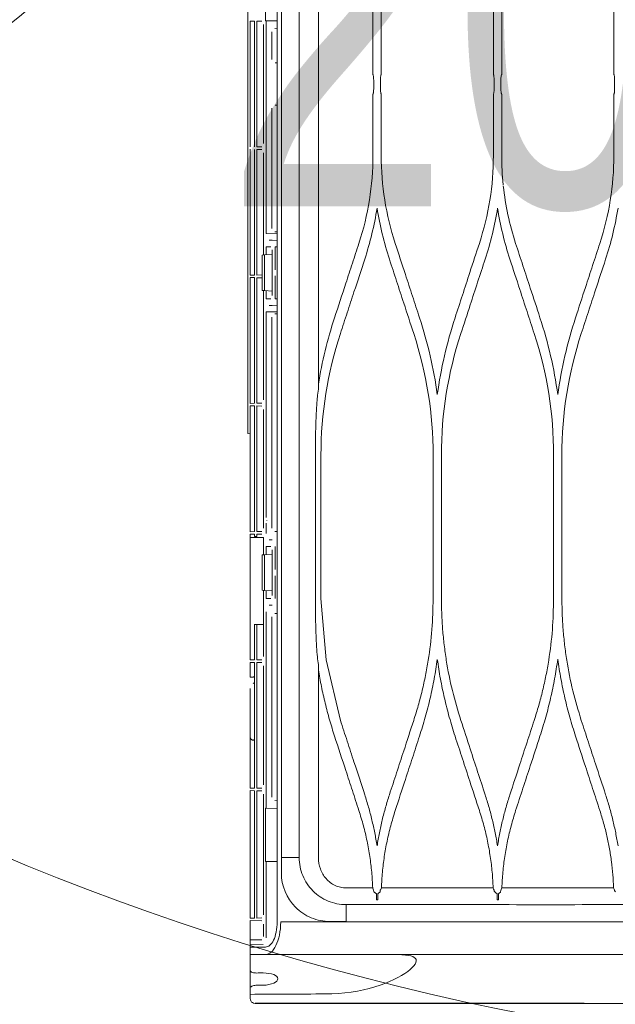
# Model space of a CAD drawing. Header units: inches. Extents: x 67014 to 70164, y -40762 to -35657.
# Tile 26 of 55: x 68692 to 68711, y -39921 to -39890. Entities that reach past the tile are written whole.
import ezdxf

# ---------------------------------------------------------------- set-up
doc = ezdxf.new("R2010")
doc.units = ezdxf.units.IN
doc.header["$MEASUREMENT"] = 0
for name, color, linetype, lineweight in [('p--drzwi', 251, 'Continuous', 0), ('p--klimatyzator', 30, 'Continuous', 15), ('p--opis drzwi', 252, 'Continuous', 0)]:
    doc.layers.add(name, color=color, linetype=linetype, lineweight=lineweight)
doc.styles.add('STYL-1', font='arial.ttf', dxfattribs={"width": 0.75})

# ---------------------------------------------------------------- blocks, each defined once
blk = doc.blocks.new('drzwi-90-100')
blk.add_arc((10.8, 3.225), 84.153, 359.52334, 90.47666)
blk = doc.blocks.new('A$C66B7A3C4')
at = {"layer": 'p--klimatyzator', "lineweight": 15}
for p, q in [((18.684, 82.346), (18.684, 4.654)), ((18.114, 43.5), (18.114, 4.654)), ((18.818, 43.5), (18.818, 2.6)), ((19.758, 18.191), (19.758, 39.351)), ((17.501, 29.464), (17.501, 39.106)), ((19.188, 33.067), (19.188, 31.362)), ((8.064, 31.643), (8.064, 29.651)), ((11.647, 29.651), (11.647, 31.643)), ((11.912, 31.643), (11.912, 29.651)), ((15.495, 29.651), (15.495, 31.643)), ((15.76, 31.643), (15.76, 29.651)), ((19.167, 31.363), (18.818, 31.369)), ((18.892, 31.124), (18.818, 31.13)), ((19.188, 31.362), (19.167, 31.363)), ((19.167, 24.573), (19.167, 31.363)), ((19.255, 27.455), (19.255, 31.249)), ((19.304, 31.354), (19.472, 31.357)), ((19.472, 31.357), (19.472, 27.347)), ((19.544, 31.358), (19.681, 31.361)), ((19.544, 27.346), (19.544, 31.358)), ((19.681, 31.257), (19.681, 31.361)), ((19.681, 31.257), (19.681, 27.448)), ((18.987, 31.02), (18.987, 30.135)), ((18.883, 30.031), (18.818, 30.031)), ((8.038, 29.443), (8.038, 29.235)), ((11.673, 29.235), (11.673, 29.443)), ((11.887, 29.443), (11.887, 29.235)), ((15.52, 29.235), (15.52, 29.443)), ((15.735, 29.443), (15.735, 29.235)), ((17.503, 29.235), (17.503, 29.443)), ((8.064, 29.027), (8.064, 27.067)), ((11.647, 27.067), (11.647, 29.027)), ((11.912, 29.027), (11.912, 27.067)), ((15.495, 27.067), (15.495, 29.027)), ((15.76, 29.027), (15.76, 27.067)), ((17.501, 19.604), (17.501, 29.213)), ((18.818, 28.679), (18.883, 28.679)), ((18.987, 28.575), (18.987, 24.74)), ((19.472, 27.347), (19.304, 27.35)), ((19.681, 27.344), (19.681, 27.448)), ((19.255, 23.89), (19.255, 27.155)), ((19.304, 27.259), (19.472, 27.262)), ((19.472, 27.262), (19.472, 23.253)), ((19.544, 23.252), (19.544, 27.264)), ((19.681, 27.162), (19.681, 27.266)), ((19.681, 27.162), (19.681, 23.353)), ((18.818, 24.63), (18.892, 24.636)), ((18.818, 24.567), (19.167, 24.573)), ((18.818, 24.36), (18.974, 24.363)), ((18.974, 24.363), (19.07, 24.363)), ((18.877, 24.153), (18.818, 24.152)), ((18.877, 23.422), (18.877, 24.153)), ((18.974, 22.594), (18.974, 24.052)), ((18.974, 23.905), (19.228, 23.892)), ((19.022, 24.155), (19.167, 24.155)), ((19.167, 23.895), (19.167, 24.155)), ((19.228, 23.892), (19.302, 23.888)), ((19.228, 22.754), (19.228, 23.892)), ((19.302, 23.888), (19.302, 22.758)), ((19.681, 23.249), (19.681, 23.353)), ((18.877, 22.493), (18.877, 23.224)), ((19.472, 23.253), (19.304, 23.256)), ((19.304, 23.165), (19.472, 23.168)), ((19.472, 23.168), (19.472, 19.158)), ((19.681, 23.249), (19.544, 23.252)), ((19.544, 23.169), (19.681, 23.171)), ((19.544, 19.157), (19.544, 23.169)), ((19.681, 23.067), (19.681, 23.171)), ((19.681, 23.067), (19.681, 19.259)), ((19.228, 22.754), (18.974, 22.741)), ((19.167, 22.491), (19.167, 22.751)), ((19.302, 22.758), (19.228, 22.754)), ((19.255, 19.266), (19.255, 22.756)), ((18.818, 22.494), (18.877, 22.493)), ((19.167, 22.491), (19.022, 22.491)), ((18.974, 22.283), (18.818, 22.286)), ((19.167, 22.073), (18.818, 22.079)), ((18.818, 22.017), (18.892, 22.01)), ((19.07, 22.283), (18.974, 22.283)), ((19.167, 15.509), (19.167, 22.073)), ((18.987, 21.907), (18.987, 15.171)), ((19.681, 19.155), (19.681, 19.259)), ((19.255, 15.171), (19.255, 18.965)), ((19.472, 19.158), (19.304, 19.161)), ((19.304, 19.07), (19.472, 19.073)), ((19.472, 19.073), (19.472, 15.063)), ((19.681, 19.154), (19.544, 19.157)), ((19.544, 19.074), (19.681, 19.077)), ((19.544, 15.062), (19.544, 19.074)), ((19.681, 18.973), (19.681, 19.077)), ((19.681, 18.973), (19.681, 15.164)), ((19.681, 18.187), (19.758, 18.191)), ((9.723, 12.923), (9.723, 17.499)), ((9.988, 17.499), (9.988, 12.923)), ((13.571, 12.923), (13.571, 17.499)), ((13.836, 17.499), (13.836, 12.923)), ((17.419, 12.923), (17.419, 17.499)), ((17.599, 17.499), (17.599, 12.923)), ((19.145, 15.415), (19.145, 15.422)), ((19.167, 15.004), (19.167, 15.329)), ((19.681, 15.06), (19.681, 15.164)), ((18.818, 15.061), (18.892, 15.068)), ((18.974, 14.795), (19.07, 14.795)), ((19.255, 14.871), (19.26, 14.871)), ((19.255, 14.322), (19.255, 14.871)), ((19.63, 14.878), (19.26, 14.871)), ((19.472, 15.063), (19.304, 15.066)), ((19.304, 14.975), (19.472, 14.978)), ((19.472, 14.978), (19.472, 14.907)), ((19.472, 14.907), (19.544, 14.907)), ((19.681, 15.06), (19.544, 15.062)), ((19.544, 14.98), (19.681, 14.982)), ((19.544, 14.907), (19.544, 14.98)), ((19.63, 14.878), (19.681, 14.878)), ((19.681, 14.878), (19.681, 14.982)), ((19.681, 14.878), (19.681, 11.069)), ((18.877, 13.854), (18.877, 14.585)), ((18.974, 13.026), (18.974, 14.484)), ((19.022, 14.587), (19.167, 14.587)), ((19.167, 14.327), (19.167, 14.587)), ((18.974, 14.337), (19.228, 14.324)), ((19.228, 14.324), (19.302, 14.32)), ((19.228, 13.186), (19.228, 14.324)), ((19.302, 14.32), (19.302, 13.19)), ((18.877, 12.924), (18.877, 13.655)), ((17.419, 12.923), (17.252, 10.971)), ((19.228, 13.186), (18.974, 13.172)), ((19.167, 12.923), (19.022, 12.923)), ((19.167, 12.923), (19.167, 13.183)), ((19.302, 13.19), (19.228, 13.186)), ((19.255, 11.077), (19.255, 13.187)), ((19.07, 12.715), (18.974, 12.715)), ((18.818, 12.45), (18.892, 12.444)), ((18.987, 12.34), (18.987, 6.582)), ((19.167, 6.233), (19.167, 12.505)), ((19.424, 12.099), (19.26, 12.099)), ((19.472, 12.099), (19.424, 12.099)), ((19.544, 12.099), (19.472, 12.099)), ((19.472, 12.099), (19.472, 10.969)), ((19.544, 12.099), (19.549, 12.099)), ((19.544, 10.968), (19.544, 12.099)), ((19.681, 10.965), (19.681, 11.069)), ((17.252, 10.971), (16.799, 9.036)), ((17.501, 4.653), (17.501, 10.817)), ((19.255, 6.982), (19.255, 10.776)), ((19.472, 10.969), (19.304, 10.972)), ((19.304, 10.881), (19.472, 10.884)), ((19.472, 10.884), (19.472, 6.874)), ((19.681, 10.965), (19.544, 10.968)), ((19.544, 10.885), (19.681, 10.887)), ((19.544, 6.873), (19.544, 10.885)), ((19.681, 10.887), (19.681, 10.411)), ((19.588, 10.411), (19.549, 10.433)), ((19.588, 10.411), (19.681, 10.411)), ((19.588, 10.213), (19.549, 10.235)), ((19.681, 9.542), (19.681, 10.05)), ((19.681, 7.129), (19.681, 8.482)), ((19.681, 7.129), (19.681, 6.975)), ((19.681, 6.871), (19.681, 6.975)), ((19.255, 2.833), (19.255, 6.681)), ((19.472, 6.874), (19.304, 6.877)), ((19.304, 6.786), (19.472, 6.789)), ((19.472, 6.789), (19.472, 2.725)), ((19.681, 6.87), (19.544, 6.873)), ((19.544, 6.79), (19.681, 6.793)), ((19.544, 2.724), (19.544, 6.79)), ((19.681, 6.871), (19.681, 6.87)), ((19.681, 6.793), (19.681, 6.689)), ((19.681, 6.689), (19.681, 2.826)), ((18.818, 6.472), (18.892, 6.478)), ((18.818, 6.227), (19.167, 6.233)), ((19.167, 6.233), (19.188, 6.233)), ((19.188, 6.233), (19.188, 4.529)), ((19.167, 4.529), (18.818, 4.535)), ((19.188, 4.529), (19.167, 4.529)), ((19.167, 2.089), (19.167, 4.529)), ((11.789, 3.51), (11.788, 3.302)), ((15.645, 3.51), (15.644, 3.302)), ((17.135, 2.61), (17.135, 2.616)), ((19.255, 2.136), (19.255, 2.533)), ((19.472, 2.725), (19.304, 2.728)), ((19.304, 2.638), (19.681, 2.645)), ((19.681, 2.722), (19.544, 2.724)), ((19.681, 2.722), (19.681, 2.826)), ((19.681, 2.541), (19.681, 2.645)), ((19.681, 2.541), (19.681, 2.129)), ((19.681, 2.025), (19.304, 2.032)), ((19.681, 2.025), (19.681, 2.129)), ((19.681, 2.025), (19.681, 1.872)), ((19.681, 2.025), (19.681, 2.025)), ((19.192, 1.799), (19.681, 1.799)), ((19.681, 1.872), (19.263, 1.879)), ((19.681, 1.872), (19.681, 1.799)), ((19.681, 1.799), (19.681, 1.56)), ((19.192, 1.56), (19.681, 1.56)), ((19.681, 1.026), (19.681, 0.748)), ((19.681, 0.748), (19.681, 0.484)), ((19.681, 0.29), (19.681, 0.339)), ((19.681, 0.29), (19.681, 0.265))]:
    blk.add_line(p, q, dxfattribs=at)
for points, knots in [([(8.038, 29.443), (8.038, 29.466), (8.038, 29.489), (8.039, 29.511), (8.04, 29.532), (8.042, 29.553), (8.043, 29.571), (8.045, 29.589), (8.047, 29.605), (8.05, 29.618), (8.052, 29.63), (8.055, 29.639), (8.058, 29.645), (8.06, 29.649), (8.062, 29.651), (8.064, 29.651)], [0, 0, 0, 0, 1, 1, 1, 2, 2, 2, 3, 3, 3, 4, 4, 4, 5, 5, 5, 5]), ([(11.647, 29.651), (11.65, 29.651), (11.653, 29.646), (11.656, 29.638), (11.659, 29.63), (11.661, 29.617), (11.664, 29.601), (11.666, 29.586), (11.668, 29.567), (11.67, 29.546), (11.671, 29.526), (11.672, 29.503), (11.673, 29.48), (11.673, 29.468), (11.673, 29.455), (11.673, 29.443)], [0, 0, 0, 0, 1, 1, 1, 2, 2, 2, 3, 3, 3, 4, 4, 4, 5, 5, 5, 5]), ([(11.887, 29.443), (11.887, 29.466), (11.887, 29.489), (11.888, 29.511), (11.889, 29.533), (11.89, 29.554), (11.892, 29.572), (11.894, 29.591), (11.896, 29.607), (11.899, 29.619), (11.901, 29.631), (11.904, 29.64), (11.906, 29.645), (11.908, 29.649), (11.91, 29.651), (11.912, 29.651)], [0, 0, 0, 0, 1, 1, 1, 2, 2, 2, 3, 3, 3, 4, 4, 4, 5, 5, 5, 5]), ([(15.495, 29.651), (15.497, 29.651), (15.5, 29.646), (15.503, 29.638), (15.506, 29.631), (15.509, 29.619), (15.511, 29.604), (15.513, 29.589), (15.515, 29.57), (15.517, 29.55), (15.518, 29.53), (15.519, 29.508), (15.52, 29.485), (15.52, 29.471), (15.52, 29.457), (15.52, 29.443)], [0, 0, 0, 0, 1, 1, 1, 2, 2, 2, 3, 3, 3, 4, 4, 4, 5, 5, 5, 5]), ([(15.735, 29.443), (15.735, 29.466), (15.735, 29.489), (15.736, 29.511), (15.737, 29.533), (15.739, 29.554), (15.74, 29.572), (15.742, 29.59), (15.744, 29.606), (15.747, 29.619), (15.749, 29.631), (15.752, 29.64), (15.755, 29.645), (15.756, 29.649), (15.758, 29.651), (15.76, 29.651)], [0, 0, 0, 0, 1, 1, 1, 2, 2, 2, 3, 3, 3, 4, 4, 4, 5, 5, 5, 5]), ([(8.064, 29.027), (8.061, 29.027), (8.058, 29.031), (8.055, 29.039), (8.052, 29.046), (8.05, 29.058), (8.047, 29.073), (8.045, 29.088), (8.043, 29.106), (8.042, 29.127), (8.04, 29.147), (8.039, 29.169), (8.039, 29.192), (8.038, 29.206), (8.038, 29.22), (8.038, 29.235)], [0, 0, 0, 0, 1, 1, 1, 2, 2, 2, 3, 3, 3, 4, 4, 4, 5, 5, 5, 5]), ([(11.673, 29.235), (11.673, 29.212), (11.673, 29.189), (11.672, 29.168), (11.671, 29.147), (11.669, 29.126), (11.668, 29.109), (11.666, 29.091), (11.664, 29.075), (11.662, 29.062), (11.659, 29.049), (11.656, 29.04), (11.654, 29.034), (11.651, 29.029), (11.649, 29.027), (11.647, 29.027)], [0, 0, 0, 0, 1, 1, 1, 2, 2, 2, 3, 3, 3, 4, 4, 4, 5, 5, 5, 5]), ([(11.912, 29.027), (11.909, 29.027), (11.906, 29.031), (11.904, 29.038), (11.901, 29.046), (11.898, 29.058), (11.896, 29.072), (11.894, 29.087), (11.892, 29.105), (11.891, 29.124), (11.889, 29.144), (11.888, 29.166), (11.887, 29.189), (11.887, 29.204), (11.887, 29.219), (11.887, 29.235)], [0, 0, 0, 0, 1, 1, 1, 2, 2, 2, 3, 3, 3, 4, 4, 4, 5, 5, 5, 5]), ([(15.52, 29.235), (15.52, 29.212), (15.52, 29.188), (15.519, 29.166), (15.518, 29.145), (15.516, 29.124), (15.515, 29.106), (15.513, 29.088), (15.511, 29.072), (15.508, 29.06), (15.506, 29.047), (15.503, 29.038), (15.501, 29.032), (15.499, 29.029), (15.497, 29.027), (15.495, 29.027)], [0, 0, 0, 0, 1, 1, 1, 2, 2, 2, 3, 3, 3, 4, 4, 4, 5, 5, 5, 5]), ([(15.76, 29.027), (15.757, 29.027), (15.754, 29.031), (15.752, 29.038), (15.749, 29.046), (15.746, 29.058), (15.744, 29.073), (15.742, 29.087), (15.74, 29.105), (15.739, 29.125), (15.737, 29.145), (15.736, 29.167), (15.735, 29.19), (15.735, 29.204), (15.735, 29.22), (15.735, 29.235)], [0, 0, 0, 0, 1, 1, 1, 2, 2, 2, 3, 3, 3, 4, 4, 4, 5, 5, 5, 5]), ([(9.287, 21.891), (9.182, 22.213), (9.077, 22.535), (8.971, 22.857), (8.894, 23.092), (8.818, 23.326), (8.741, 23.56), (8.664, 23.795), (8.588, 24.029), (8.511, 24.264)], [0, 0, 0, 0, 1, 1, 1, 2, 2, 2, 3, 3, 3, 3]), ([(11.2, 24.264), (11.122, 24.025), (11.044, 23.787), (10.966, 23.549), (10.888, 23.311), (10.81, 23.073), (10.732, 22.834), (10.629, 22.52), (10.526, 22.206), (10.423, 21.891)], [0, 0, 0, 0, 1, 1, 1, 2, 2, 2, 3, 3, 3, 3]), ([(13.136, 21.891), (13.057, 22.131), (12.979, 22.371), (12.9, 22.61), (12.822, 22.85), (12.743, 23.089), (12.665, 23.329), (12.563, 23.641), (12.461, 23.952), (12.359, 24.264)], [0, 0, 0, 0, 1, 1, 1, 2, 2, 2, 3, 3, 3, 3]), ([(15.047, 24.264), (14.939, 23.932), (14.83, 23.6), (14.722, 23.269), (14.647, 23.039), (14.572, 22.81), (14.496, 22.58), (14.421, 22.351), (14.346, 22.121), (14.271, 21.891)], [0, 0, 0, 0, 1, 1, 1, 2, 2, 2, 3, 3, 3, 3]), ([(16.984, 21.891), (16.864, 22.258), (16.744, 22.624), (16.624, 22.99), (16.555, 23.202), (16.485, 23.414), (16.416, 23.627), (16.346, 23.839), (16.277, 24.051), (16.207, 24.264)], [0, 0, 0, 0, 1, 1, 1, 2, 2, 2, 3, 3, 3, 3]), ([(8.327, 23.757), (8.434, 23.43), (8.541, 23.103), (8.648, 22.776), (8.724, 22.544), (8.8, 22.313), (8.876, 22.081), (8.951, 21.849), (9.027, 21.617), (9.103, 21.385)], [0, 0, 0, 0, 1, 1, 1, 2, 2, 2, 3, 3, 3, 3]), ([(10.608, 21.385), (10.684, 21.619), (10.761, 21.852), (10.837, 22.086), (10.914, 22.32), (10.99, 22.554), (11.067, 22.788), (11.173, 23.111), (11.278, 23.434), (11.384, 23.757)], [0, 0, 0, 0, 1, 1, 1, 2, 2, 2, 3, 3, 3, 3]), ([(12.175, 23.757), (12.254, 23.514), (12.334, 23.27), (12.414, 23.027), (12.493, 22.783), (12.573, 22.54), (12.653, 22.296), (12.752, 21.992), (12.851, 21.689), (12.951, 21.385)], [0, 0, 0, 0, 1, 1, 1, 2, 2, 2, 3, 3, 3, 3]), ([(14.456, 21.385), (14.562, 21.709), (14.668, 22.033), (14.774, 22.357), (14.85, 22.59), (14.927, 22.824), (15.003, 23.057), (15.08, 23.29), (15.156, 23.524), (15.232, 23.757)], [0, 0, 0, 0, 1, 1, 1, 2, 2, 2, 3, 3, 3, 3]), ([(16.022, 23.757), (16.136, 23.409), (16.25, 23.061), (16.364, 22.713), (16.437, 22.492), (16.509, 22.27), (16.581, 22.049), (16.654, 21.828), (16.726, 21.606), (16.799, 21.385)], [0, 0, 0, 0, 1, 1, 1, 2, 2, 2, 3, 3, 3, 3]), ([(17.532, 19.361), (17.536, 19.327), (17.54, 19.293), (17.543, 19.258), (17.553, 19.151), (17.56, 19.043), (17.565, 18.935)], [0, 0, 0, 0, 1, 1, 1, 2, 2, 2, 2]), ([(17.565, 18.935), (17.568, 18.882), (17.57, 18.829), (17.572, 18.776), (17.577, 18.658), (17.582, 18.541), (17.585, 18.424), (17.589, 18.31), (17.592, 18.195), (17.594, 18.081)], [0, 0, 0, 0, 1, 1, 1, 2, 2, 2, 3, 3, 3, 3]), ([(17.594, 18.081), (17.594, 18.057), (17.595, 18.032), (17.595, 18.008), (17.597, 17.909), (17.598, 17.811), (17.598, 17.713), (17.599, 17.642), (17.599, 17.57), (17.599, 17.499)], [0, 0, 0, 0, 1, 1, 1, 2, 2, 2, 3, 3, 3, 3]), ([(9.103, 9.036), (9.198, 9.351), (9.293, 9.665), (9.372, 9.984), (9.452, 10.303), (9.515, 10.628), (9.567, 10.953), (9.592, 11.116), (9.615, 11.28), (9.635, 11.444), (9.654, 11.607), (9.671, 11.771), (9.684, 11.935), (9.697, 12.099), (9.707, 12.264), (9.713, 12.428), (9.719, 12.593), (9.721, 12.758), (9.723, 12.923)], [0, 0, 0, 0, 1, 1, 1, 2, 2, 2, 3, 3, 3, 4, 4, 4, 5, 5, 5, 6, 6, 6, 6]), ([(9.988, 12.923), (9.995, 12.593), (10.003, 12.264), (10.027, 11.936), (10.051, 11.608), (10.092, 11.28), (10.144, 10.954), (10.17, 10.792), (10.199, 10.63), (10.231, 10.468), (10.264, 10.307), (10.299, 10.146), (10.338, 9.987), (10.376, 9.827), (10.418, 9.667), (10.463, 9.509), (10.509, 9.351), (10.558, 9.194), (10.608, 9.036)], [0, 0, 0, 0, 1, 1, 1, 2, 2, 2, 3, 3, 3, 4, 4, 4, 5, 5, 5, 6, 6, 6, 6]), ([(12.951, 9.036), (13.046, 9.351), (13.141, 9.666), (13.22, 9.986), (13.3, 10.305), (13.363, 10.629), (13.415, 10.955), (13.44, 11.118), (13.463, 11.281), (13.483, 11.445), (13.502, 11.609), (13.518, 11.772), (13.532, 11.936), (13.545, 12.1), (13.555, 12.265), (13.561, 12.429), (13.567, 12.593), (13.569, 12.758), (13.571, 12.923)], [0, 0, 0, 0, 1, 1, 1, 2, 2, 2, 3, 3, 3, 4, 4, 4, 5, 5, 5, 6, 6, 6, 6]), ([(13.836, 12.923), (13.844, 12.594), (13.851, 12.265), (13.875, 11.937), (13.899, 11.609), (13.94, 11.281), (13.992, 10.956), (14.018, 10.793), (14.047, 10.631), (14.08, 10.469), (14.112, 10.308), (14.147, 10.147), (14.186, 9.987), (14.225, 9.827), (14.266, 9.667), (14.311, 9.509), (14.357, 9.351), (14.406, 9.194), (14.456, 9.036)], [0, 0, 0, 0, 1, 1, 1, 2, 2, 2, 3, 3, 3, 4, 4, 4, 5, 5, 5, 6, 6, 6, 6]), ([(17.599, 12.923), (17.599, 12.907), (17.599, 12.891), (17.599, 12.876), (17.599, 12.778), (17.598, 12.679), (17.597, 12.581), (17.596, 12.501), (17.595, 12.421), (17.594, 12.34)], [0, 0, 0, 0, 1, 1, 1, 2, 2, 2, 3, 3, 3, 3]), ([(17.594, 12.34), (17.593, 12.288), (17.592, 12.236), (17.59, 12.183), (17.587, 12.066), (17.584, 11.949), (17.58, 11.831), (17.575, 11.716), (17.571, 11.601), (17.565, 11.486)], [0, 0, 0, 0, 1, 1, 1, 2, 2, 2, 3, 3, 3, 3]), ([(17.565, 11.486), (17.563, 11.452), (17.562, 11.417), (17.559, 11.383), (17.553, 11.275), (17.545, 11.167), (17.532, 11.06)], [0, 0, 0, 0, 1, 1, 1, 2, 2, 2, 2]), ([(9.855, 10.985), (9.824, 10.778), (9.792, 10.57), (9.755, 10.363), (9.718, 10.156), (9.674, 9.951), (9.627, 9.746), (9.579, 9.542), (9.528, 9.338), (9.471, 9.135), (9.413, 8.932), (9.35, 8.731), (9.287, 8.53)], [0, 0, 0, 0, 1, 1, 1, 2, 2, 2, 3, 3, 3, 4, 4, 4, 4]), ([(10.423, 8.53), (10.36, 8.732), (10.297, 8.934), (10.239, 9.138), (10.182, 9.341), (10.131, 9.545), (10.083, 9.75), (10.036, 9.954), (9.993, 10.16), (9.955, 10.366), (9.918, 10.572), (9.887, 10.779), (9.855, 10.985)], [0, 0, 0, 0, 1, 1, 1, 2, 2, 2, 3, 3, 3, 4, 4, 4, 4]), ([(13.703, 10.984), (13.672, 10.776), (13.641, 10.569), (13.603, 10.363), (13.566, 10.157), (13.522, 9.952), (13.475, 9.747), (13.428, 9.542), (13.376, 9.338), (13.319, 9.136), (13.262, 8.933), (13.199, 8.732), (13.136, 8.53)], [0, 0, 0, 0, 1, 1, 1, 2, 2, 2, 3, 3, 3, 4, 4, 4, 4]), ([(14.271, 8.53), (14.208, 8.732), (14.145, 8.933), (14.087, 9.136), (14.03, 9.339), (13.979, 9.542), (13.931, 9.747), (13.884, 9.952), (13.841, 10.157), (13.803, 10.363), (13.766, 10.569), (13.735, 10.776), (13.703, 10.984)], [0, 0, 0, 0, 1, 1, 1, 2, 2, 2, 3, 3, 3, 4, 4, 4, 4]), ([(17.501, 10.653), (17.47, 10.474), (17.439, 10.294), (17.403, 10.116), (17.368, 9.938), (17.327, 9.76), (17.284, 9.583), (17.241, 9.406), (17.195, 9.23), (17.144, 9.055), (17.094, 8.879), (17.039, 8.704), (16.984, 8.53)], [0, 0, 0, 0, 1, 1, 1, 2, 2, 2, 3, 3, 3, 4, 4, 4, 4]), ([(19.681, 9.542), (19.681, 9.474), (19.681, 9.407), (19.681, 9.34), (19.681, 9.273), (19.681, 9.208), (19.681, 9.144), (19.681, 9.081), (19.681, 9.021), (19.681, 8.965), (19.681, 8.908), (19.681, 8.855), (19.681, 8.807), (19.681, 8.759), (19.681, 8.716), (19.681, 8.678), (19.681, 8.64), (19.681, 8.608), (19.681, 8.582), (19.681, 8.555), (19.681, 8.536), (19.681, 8.522), (19.681, 8.509), (19.681, 8.502), (19.681, 8.502)], [0, 0, 0, 0, 1, 1, 1, 2, 2, 2, 3, 3, 3, 4, 4, 4, 5, 5, 5, 6, 6, 6, 7, 7, 7, 8, 8, 8, 8]), ([(8.327, 6.664), (8.434, 6.991), (8.541, 7.318), (8.648, 7.645), (8.724, 7.877), (8.8, 8.109), (8.876, 8.341), (8.951, 8.573), (9.027, 8.804), (9.103, 9.036)], [0, 0, 0, 0, 1, 1, 1, 2, 2, 2, 3, 3, 3, 3]), ([(10.608, 9.036), (10.684, 8.803), (10.761, 8.569), (10.837, 8.335), (10.914, 8.101), (10.99, 7.868), (11.067, 7.634), (11.173, 7.311), (11.278, 6.987), (11.384, 6.664)], [0, 0, 0, 0, 1, 1, 1, 2, 2, 2, 3, 3, 3, 3]), ([(12.175, 6.664), (12.254, 6.908), (12.334, 7.151), (12.414, 7.395), (12.493, 7.638), (12.573, 7.882), (12.653, 8.125), (12.752, 8.429), (12.851, 8.733), (12.951, 9.036)], [0, 0, 0, 0, 1, 1, 1, 2, 2, 2, 3, 3, 3, 3]), ([(14.456, 9.036), (14.562, 8.712), (14.668, 8.388), (14.774, 8.064), (14.85, 7.831), (14.927, 7.598), (15.003, 7.364), (15.08, 7.131), (15.156, 6.898), (15.232, 6.664)], [0, 0, 0, 0, 1, 1, 1, 2, 2, 2, 3, 3, 3, 3]), ([(16.022, 6.664), (16.136, 7.012), (16.25, 7.36), (16.364, 7.708), (16.437, 7.93), (16.509, 8.151), (16.581, 8.372), (16.654, 8.594), (16.726, 8.815), (16.799, 9.036)], [0, 0, 0, 0, 1, 1, 1, 2, 2, 2, 3, 3, 3, 3]), ([(9.287, 8.53), (9.182, 8.208), (9.077, 7.886), (8.971, 7.564), (8.894, 7.33), (8.818, 7.095), (8.741, 6.861), (8.664, 6.627), (8.588, 6.392), (8.511, 6.158)], [0, 0, 0, 0, 1, 1, 1, 2, 2, 2, 3, 3, 3, 3]), ([(11.2, 6.158), (11.122, 6.396), (11.044, 6.634), (10.966, 6.872), (10.888, 7.111), (10.81, 7.349), (10.732, 7.587), (10.629, 7.901), (10.526, 8.216), (10.423, 8.53)], [0, 0, 0, 0, 1, 1, 1, 2, 2, 2, 3, 3, 3, 3]), ([(13.136, 8.53), (13.057, 8.29), (12.979, 8.051), (12.9, 7.811), (12.822, 7.572), (12.743, 7.332), (12.665, 7.092), (12.563, 6.781), (12.461, 6.469), (12.359, 6.158)], [0, 0, 0, 0, 1, 1, 1, 2, 2, 2, 3, 3, 3, 3]), ([(15.047, 6.158), (14.939, 6.489), (14.83, 6.821), (14.722, 7.153), (14.647, 7.382), (14.572, 7.612), (14.496, 7.841), (14.421, 8.071), (14.346, 8.3), (14.271, 8.53)], [0, 0, 0, 0, 1, 1, 1, 2, 2, 2, 3, 3, 3, 3]), ([(16.984, 8.53), (16.864, 8.164), (16.744, 7.798), (16.624, 7.432), (16.555, 7.219), (16.485, 7.007), (16.416, 6.795), (16.346, 6.582), (16.277, 6.37), (16.207, 6.158)], [0, 0, 0, 0, 1, 1, 1, 2, 2, 2, 3, 3, 3, 3]), ([(19.549, 8.414), (19.549, 8.415), (19.55, 8.414), (19.551, 8.414), (19.557, 8.411), (19.563, 8.409), (19.569, 8.408), (19.575, 8.407), (19.582, 8.406), (19.588, 8.406), (19.595, 8.406), (19.601, 8.407), (19.607, 8.408), (19.613, 8.409), (19.619, 8.411), (19.625, 8.414), (19.636, 8.419), (19.646, 8.426), (19.654, 8.435), (19.663, 8.444), (19.669, 8.454), (19.674, 8.466), (19.679, 8.477), (19.681, 8.489), (19.681, 8.502)], [0, 0, 0, 0, 1, 1, 1, 2, 2, 2, 3, 3, 3, 4, 4, 4, 5, 5, 5, 6, 6, 6, 7, 7, 7, 8, 8, 8, 8]), ([(7.931, 5.031), (7.955, 5.169), (7.978, 5.306), (8.005, 5.443), (8.033, 5.58), (8.063, 5.716), (8.096, 5.852), (8.129, 5.988), (8.164, 6.124), (8.203, 6.259), (8.242, 6.395), (8.285, 6.529), (8.327, 6.664)], [0, 0, 0, 0, 1, 1, 1, 2, 2, 2, 3, 3, 3, 4, 4, 4, 4]), ([(11.384, 6.664), (11.426, 6.53), (11.469, 6.396), (11.507, 6.261), (11.546, 6.127), (11.581, 5.991), (11.614, 5.855), (11.647, 5.719), (11.678, 5.583), (11.705, 5.446), (11.732, 5.309), (11.756, 5.172), (11.779, 5.034)], [0, 0, 0, 0, 1, 1, 1, 2, 2, 2, 3, 3, 3, 4, 4, 4, 4]), ([(11.779, 5.034), (11.803, 5.171), (11.826, 5.309), (11.854, 5.445), (11.881, 5.582), (11.911, 5.719), (11.944, 5.854), (11.977, 5.99), (12.012, 6.126), (12.051, 6.26), (12.09, 6.396), (12.132, 6.53), (12.175, 6.664)], [0, 0, 0, 0, 1, 1, 1, 2, 2, 2, 3, 3, 3, 4, 4, 4, 4]), ([(15.232, 6.664), (15.275, 6.53), (15.317, 6.396), (15.356, 6.261), (15.394, 6.127), (15.43, 5.991), (15.463, 5.855), (15.495, 5.72), (15.526, 5.583), (15.553, 5.447), (15.58, 5.31), (15.604, 5.172), (15.627, 5.035)], [0, 0, 0, 0, 1, 1, 1, 2, 2, 2, 3, 3, 3, 4, 4, 4, 4]), ([(15.627, 5.035), (15.651, 5.172), (15.674, 5.31), (15.701, 5.446), (15.729, 5.583), (15.759, 5.719), (15.792, 5.855), (15.825, 5.991), (15.86, 6.126), (15.899, 6.261), (15.938, 6.396), (15.98, 6.53), (16.022, 6.664)], [0, 0, 0, 0, 1, 1, 1, 2, 2, 2, 3, 3, 3, 4, 4, 4, 4]), ([(8.511, 6.158), (8.469, 6.023), (8.427, 5.889), (8.389, 5.753), (8.351, 5.619), (8.317, 5.483), (8.286, 5.346), (8.255, 5.21), (8.228, 5.074), (8.203, 4.937), (8.179, 4.8), (8.157, 4.662), (8.139, 4.524), (8.121, 4.386), (8.106, 4.247), (8.095, 4.109), (8.084, 3.97), (8.077, 3.83), (8.07, 3.691)], [0, 0, 0, 0, 1, 1, 1, 2, 2, 2, 3, 3, 3, 4, 4, 4, 5, 5, 5, 6, 6, 6, 6]), ([(11.641, 3.688), (11.632, 3.856), (11.623, 4.025), (11.608, 4.192), (11.593, 4.359), (11.572, 4.526), (11.547, 4.692), (11.522, 4.857), (11.493, 5.022), (11.459, 5.185), (11.425, 5.349), (11.387, 5.513), (11.343, 5.674), (11.299, 5.836), (11.249, 5.997), (11.2, 6.158)], [0, 0, 0, 0, 1, 1, 1, 2, 2, 2, 3, 3, 3, 4, 4, 4, 5, 5, 5, 5]), ([(12.359, 6.158), (12.309, 5.997), (12.259, 5.835), (12.215, 5.673), (12.171, 5.511), (12.133, 5.347), (12.099, 5.183), (12.065, 5.019), (12.036, 4.854), (12.011, 4.689), (11.986, 4.524), (11.965, 4.357), (11.95, 4.191), (11.936, 4.023), (11.927, 3.856), (11.918, 3.688)], [0, 0, 0, 0, 1, 1, 1, 2, 2, 2, 3, 3, 3, 4, 4, 4, 5, 5, 5, 5]), ([(15.488, 3.687), (15.479, 3.855), (15.471, 4.023), (15.456, 4.191), (15.441, 4.358), (15.42, 4.524), (15.395, 4.69), (15.37, 4.856), (15.341, 5.02), (15.307, 5.184), (15.273, 5.348), (15.235, 5.512), (15.191, 5.673), (15.147, 5.836), (15.097, 5.997), (15.047, 6.158)], [0, 0, 0, 0, 1, 1, 1, 2, 2, 2, 3, 3, 3, 4, 4, 4, 5, 5, 5, 5]), ([(16.207, 6.158), (16.157, 5.996), (16.107, 5.835), (16.063, 5.672), (16.019, 5.51), (15.981, 5.347), (15.947, 5.182), (15.913, 5.018), (15.884, 4.854), (15.859, 4.688), (15.834, 4.523), (15.813, 4.357), (15.799, 4.19), (15.784, 4.023), (15.775, 3.855), (15.766, 3.687)], [0, 0, 0, 0, 1, 1, 1, 2, 2, 2, 3, 3, 3, 4, 4, 4, 5, 5, 5, 5]), ([(17.501, 4.653), (17.501, 4.532), (17.48, 4.41), (17.439, 4.296), (17.397, 4.182), (17.335, 4.075), (17.255, 3.984), (17.215, 3.938), (17.17, 3.897), (17.122, 3.86), (17.073, 3.823), (17.021, 3.791), (16.966, 3.765), (16.911, 3.74), (16.853, 3.72), (16.794, 3.707), (16.735, 3.694), (16.674, 3.687), (16.613, 3.687)], [0, 0, 0, 0, 1, 1, 1, 2, 2, 2, 3, 3, 3, 4, 4, 4, 5, 5, 5, 6, 6, 6, 6]), ([(18.114, 4.654), (18.114, 4.458), (18.075, 4.259), (18, 4.079), (17.925, 3.898), (17.815, 3.73), (17.676, 3.592), (17.537, 3.453), (17.371, 3.343), (17.189, 3.268), (17.007, 3.193), (16.812, 3.156), (16.615, 3.156)], [0, 0, 0, 0, 1, 1, 1, 2, 2, 2, 3, 3, 3, 4, 4, 4, 4]), ([(18.684, 4.654), (18.684, 4.518), (18.684, 4.383), (18.684, 4.247), (18.684, 4.22), (18.684, 4.193), (18.685, 4.165)], [0, 0, 0, 0, 1, 1, 1, 2, 2, 2, 2]), ([(18.685, 4.165), (18.685, 3.762), (18.518, 3.357), (18.231, 3.07), (18.087, 2.926), (17.915, 2.811), (17.729, 2.734), (17.542, 2.657), (17.337, 2.616), (17.135, 2.616)], [0, 0, 0, 0, 1, 1, 1, 2, 2, 2, 3, 3, 3, 3]), ([(8.041, 3.607), (8.039, 3.599), (8.036, 3.59), (8.031, 3.582), (8.027, 3.576), (8.022, 3.57), (8.016, 3.565)], [0, 0, 0, 0, 1, 1, 1, 2, 2, 2, 2]), ([(11.661, 3.636), (11.662, 3.634), (11.664, 3.632), (11.666, 3.63), (11.668, 3.629), (11.67, 3.629), (11.672, 3.628)], [0, 0, 0, 0, 1, 1, 1, 2, 2, 2, 2]), ([(11.694, 3.545), (11.689, 3.549), (11.686, 3.555), (11.683, 3.561), (11.682, 3.564), (11.681, 3.568), (11.681, 3.572)], [0, 0, 0, 0, 1, 1, 1, 2, 2, 2, 2]), ([(11.722, 3.521), (11.717, 3.525), (11.713, 3.529), (11.708, 3.533), (11.703, 3.537), (11.699, 3.541), (11.694, 3.545)], [0, 0, 0, 0, 1, 1, 1, 2, 2, 2, 2]), ([(11.751, 3.51), (11.746, 3.51), (11.742, 3.511), (11.738, 3.512), (11.735, 3.513), (11.731, 3.514), (11.728, 3.516), (11.726, 3.517), (11.724, 3.519), (11.722, 3.521)], [0, 0, 0, 0, 1, 1, 1, 2, 2, 2, 3, 3, 3, 3]), ([(11.829, 3.526), (11.825, 3.523), (11.82, 3.519), (11.815, 3.517), (11.811, 3.514), (11.806, 3.513), (11.802, 3.512), (11.798, 3.511), (11.793, 3.51), (11.789, 3.51)], [0, 0, 0, 0, 1, 1, 1, 2, 2, 2, 3, 3, 3, 3]), ([(11.866, 3.559), (11.86, 3.554), (11.854, 3.548), (11.848, 3.543), (11.842, 3.537), (11.835, 3.532), (11.829, 3.526)], [0, 0, 0, 0, 1, 1, 1, 2, 2, 2, 2]), ([(11.888, 3.597), (11.887, 3.589), (11.883, 3.581), (11.878, 3.573), (11.875, 3.568), (11.871, 3.563), (11.866, 3.559)], [0, 0, 0, 0, 1, 1, 1, 2, 2, 2, 2]), ([(15.507, 3.639), (15.508, 3.637), (15.51, 3.635), (15.513, 3.633), (15.514, 3.632), (15.516, 3.631), (15.518, 3.63)], [0, 0, 0, 0, 1, 1, 1, 2, 2, 2, 2]), ([(15.542, 3.55), (15.537, 3.554), (15.533, 3.56), (15.531, 3.566), (15.529, 3.571), (15.527, 3.576), (15.527, 3.581)], [0, 0, 0, 0, 1, 1, 1, 2, 2, 2, 2]), ([(15.573, 3.522), (15.568, 3.527), (15.563, 3.532), (15.558, 3.536), (15.553, 3.541), (15.547, 3.545), (15.542, 3.55)], [0, 0, 0, 0, 1, 1, 1, 2, 2, 2, 2]), ([(15.605, 3.51), (15.6, 3.51), (15.596, 3.511), (15.592, 3.512), (15.588, 3.513), (15.584, 3.515), (15.581, 3.517), (15.578, 3.518), (15.575, 3.52), (15.573, 3.522)], [0, 0, 0, 0, 1, 1, 1, 2, 2, 2, 3, 3, 3, 3]), ([(15.681, 3.524), (15.678, 3.521), (15.673, 3.518), (15.668, 3.515), (15.664, 3.514), (15.66, 3.512), (15.655, 3.511), (15.652, 3.511), (15.649, 3.51), (15.646, 3.51)], [0, 0, 0, 0, 1, 1, 1, 2, 2, 2, 3, 3, 3, 3]), ([(15.716, 3.554), (15.71, 3.549), (15.704, 3.544), (15.699, 3.539), (15.693, 3.534), (15.687, 3.529), (15.681, 3.524)], [0, 0, 0, 0, 1, 1, 1, 2, 2, 2, 2]), ([(15.735, 3.588), (15.733, 3.58), (15.73, 3.572), (15.726, 3.565), (15.723, 3.561), (15.72, 3.558), (15.716, 3.554)], [0, 0, 0, 0, 1, 1, 1, 2, 2, 2, 2]), ([(15.766, 3.687), (15.765, 3.684), (15.764, 3.681), (15.762, 3.677), (15.754, 3.656), (15.746, 3.635), (15.738, 3.614)], [0, 0, 0, 0, 1, 1, 1, 2, 2, 2, 2]), ([(16.615, 3.156), (15.347, 3.156), (14.078, 3.155), (12.818, 3.154), (11.558, 3.153), (10.305, 3.152), (9.074, 3.153), (8.459, 3.154), (7.848, 3.155), (7.243, 3.156), (6.638, 3.157), (6.041, 3.156), (5.448, 3.162), (4.856, 3.167), (4.271, 3.169), (3.674, 3.174), (3.077, 3.178), (2.465, 3.183), (1.836, 3.185)], [0, 0, 0, 0, 1, 1, 1, 2, 2, 2, 3, 3, 3, 4, 4, 4, 5, 5, 5, 6, 6, 6, 6]), ([(1.327, 2.61), (1.494, 2.61), (1.666, 2.61), (1.834, 2.61), (2.002, 2.61), (2.169, 2.61), (2.335, 2.61), (2.666, 2.61), (2.993, 2.61), (3.316, 2.61), (3.964, 2.61), (4.601, 2.61), (5.237, 2.61), (5.874, 2.61), (6.511, 2.61), (7.157, 2.61), (7.803, 2.61), (8.456, 2.61), (9.114, 2.61), (10.432, 2.61), (11.769, 2.61), (13.107, 2.61), (14.446, 2.61), (15.789, 2.61), (17.135, 2.61)], [0, 0, 0, 0, 1, 1, 1, 2, 2, 2, 3, 3, 3, 4, 4, 4, 5, 5, 5, 6, 6, 6, 7, 7, 7, 8, 8, 8, 8]), ([(17.135, 2.616), (17.126, 2.617), (17.116, 2.617), (17.106, 2.617), (16.943, 2.617), (16.78, 2.617), (16.616, 2.617)], [0, 0, 0, 0, 1, 1, 1, 2, 2, 2, 2]), ([(17.123, 2.6), (17.457, 2.6), (17.792, 2.6), (18.126, 2.6), (18.319, 2.6), (18.513, 2.6), (18.706, 2.6)], [0, 0, 0, 0, 1, 1, 1, 2, 2, 2, 2]), ([(18.706, 2.6), (18.706, 2.31), (18.765, 2.033), (18.857, 1.846), (18.949, 1.66), (19.07, 1.56), (19.192, 1.56)], [0, 0, 0, 0, 1, 1, 1, 2, 2, 2, 2]), ([(18.818, 2.6), (18.818, 2.377), (18.863, 2.163), (18.934, 2.02), (19.005, 1.876), (19.098, 1.799), (19.192, 1.799)], [0, 0, 0, 0, 1, 1, 1, 2, 2, 2, 2]), ([(19.192, 1.56), (18.112, 1.56), (17.032, 1.56), (15.955, 1.56), (14.877, 1.56), (13.802, 1.56), (12.728, 1.56), (11.655, 1.56), (10.581, 1.56), (9.521, 1.56), (8.46, 1.56), (7.417, 1.56), (6.39, 1.56)], [0, 0, 0, 0, 1, 1, 1, 2, 2, 2, 3, 3, 3, 4, 4, 4, 4]), ([(11.751, 1.56), (11.747, 1.56), (11.742, 1.56), (11.738, 1.56), (11.721, 1.56), (11.702, 1.56), (11.683, 1.56), (11.664, 1.56), (11.645, 1.56), (11.627, 1.56), (11.61, 1.56), (11.593, 1.56), (11.578, 1.56), (11.562, 1.56), (11.549, 1.56), (11.538, 1.56)], [0, 0, 0, 0, 1, 1, 1, 2, 2, 2, 3, 3, 3, 4, 4, 4, 5, 5, 5, 5]), ([(15.085, 1.56), (14.711, 1.56), (14.475, 1.528), (14.402, 1.436), (14.329, 1.343), (14.421, 1.189), (14.648, 1.019), (14.875, 0.849), (15.24, 0.664), (15.701, 0.527), (16.161, 0.391), (16.716, 0.305), (17.289, 0.303)], [0, 0, 0, 0, 1, 1, 1, 2, 2, 2, 3, 3, 3, 4, 4, 4, 4]), ([(19.681, 1.046), (19.681, 1.074), (19.681, 1.101), (19.681, 1.127), (19.681, 1.2), (19.681, 1.266), (19.681, 1.322), (19.681, 1.377), (19.681, 1.423), (19.681, 1.459), (19.681, 1.494), (19.681, 1.52), (19.681, 1.536), (19.681, 1.553), (19.681, 1.56), (19.681, 1.56)], [0, 0, 0, 0, 1, 1, 1, 2, 2, 2, 3, 3, 3, 4, 4, 4, 5, 5, 5, 5]), ([(19.265, 0.972), (19.136, 0.973), (19.012, 0.953), (18.927, 0.919), (18.842, 0.885), (18.797, 0.837), (18.797, 0.788), (18.798, 0.738), (18.844, 0.688), (18.929, 0.648), (19.013, 0.609), (19.136, 0.583), (19.265, 0.582)], [0, 0, 0, 0, 1, 1, 1, 2, 2, 2, 3, 3, 3, 4, 4, 4, 4]), ([(19.473, 0.971), (19.495, 0.971), (19.518, 0.972), (19.539, 0.975), (19.56, 0.977), (19.58, 0.981), (19.597, 0.986), (19.615, 0.991), (19.631, 0.997), (19.643, 1.003), (19.657, 1.01), (19.667, 1.018), (19.673, 1.026), (19.679, 1.032), (19.681, 1.04), (19.681, 1.046)], [0, 0, 0, 0, 1, 1, 1, 2, 2, 2, 3, 3, 3, 4, 4, 4, 5, 5, 5, 5]), ([(19.681, 0.484), (19.681, 0.496), (19.677, 0.508), (19.668, 0.519), (19.658, 0.53), (19.645, 0.54), (19.627, 0.549), (19.61, 0.557), (19.589, 0.565), (19.566, 0.57), (19.546, 0.575), (19.522, 0.578), (19.499, 0.58), (19.49, 0.58), (19.482, 0.58), (19.473, 0.581)], [0, 0, 0, 0, 1, 1, 1, 2, 2, 2, 3, 3, 3, 4, 4, 4, 5, 5, 5, 5]), ([(1.112, 0), (1.119, 0), (1.125, 0), (1.132, 0), (1.18, 0), (1.232, 0), (1.291, 0), (1.3, 0), (1.308, 0), (1.317, 0), (1.335, 0), (1.353, 0), (1.371, 0), (1.39, 0), (1.409, 0), (1.429, 0), (1.449, 0), (1.47, 0), (1.491, 0), (1.513, 0), (1.535, 0), (1.559, 0), (1.652, 0), (1.76, 0), (1.89, 0), (1.954, 0), (2.025, 0), (2.101, 0), (2.177, 0), (2.259, 0), (2.347, 0), (2.434, 0), (2.528, 0), (2.626, 0), (2.725, 0), (2.83, 0), (2.94, 0), (3.049, 0), (3.165, 0), (3.285, 0), (3.405, 0), (3.531, 0), (3.661, 0), (3.922, 0), (4.203, 0), (4.502, 0), (4.802, 0), (5.12, 0), (5.455, 0), (5.79, 0), (6.141, 0), (6.508, 0), (6.692, 0), (6.879, 0), (7.07, 0), (7.165, 0), (7.262, 0), (7.359, 0), (7.456, 0), (7.554, 0), (7.653, 0), (8.049, 0), (8.458, 0), (8.878, 0), (9.088, 0), (9.301, 0), (9.516, 0), (9.732, 0), (9.949, 0), (10.169, 0), (10.388, 0), (10.609, 0), (10.831, 0), (11.053, 0), (11.276, 0), (11.499, 0), (11.723, 0), (11.947, 0), (12.171, 0), (12.396, 0), (12.621, 0), (12.847, 0), (12.96, 0), (13.073, 0), (13.186, 0), (13.299, 0), (13.412, 0), (13.525, 0), (13.751, 0), (13.978, 0), (14.205, 0), (15.112, 0), (16.024, 0), (16.937, 0), (17.799, 0), (18.662, 0), (19.525, 0)], [0, 0, 0, 0, 1, 1, 1, 2, 2, 2, 3, 3, 3, 4, 4, 4, 5, 5, 5, 6, 6, 6, 7, 7, 7, 8, 8, 8, 9, 9, 9, 10, 10, 10, 11, 11, 11, 12, 12, 12, 13, 13, 13, 14, 14, 14, 15, 15, 15, 16, 16, 16, 17, 17, 17, 18, 18, 18, 19, 19, 19, 20, 20, 20, 21, 21, 21, 22, 22, 22, 23, 23, 23, 24, 24, 24, 25, 25, 25, 26, 26, 26, 27, 27, 27, 28, 28, 28, 29, 29, 29, 30, 30, 30, 31, 31, 31, 32, 32, 32, 32]), ([(19.525, 0.005), (17.913, 0.005), (16.3, 0.005), (14.69, 0.004), (13.885, 0.004), (13.08, 0.004), (12.277, 0.004), (11.473, 0.004), (10.664, 0.004), (9.881, 0.004), (9.097, 0.003), (8.343, 0.003), (7.616, 0.003), (7.253, 0.003), (6.895, 0.003), (6.553, 0.003), (6.211, 0.003), (5.881, 0.003), (5.563, 0.003), (4.928, 0.003), (4.336, 0.003), (3.807, 0.003), (3.278, 0.003), (2.816, 0.003), (2.423, 0.003)], [0, 0, 0, 0, 1, 1, 1, 2, 2, 2, 3, 3, 3, 4, 4, 4, 5, 5, 5, 6, 6, 6, 7, 7, 7, 8, 8, 8, 8]), ([(19.525, 0), (19.561, 0), (19.59, 0.012), (19.61, 0.025), (19.63, 0.038), (19.643, 0.052), (19.653, 0.066), (19.674, 0.096), (19.681, 0.126), (19.681, 0.156)], [0, 0, 0, 0, 1, 1, 1, 2, 2, 2, 3, 3, 3, 3])]:
    blk.add_open_spline(points, degree=3, knots=knots, dxfattribs=at)
for points in [[(17.501, 29.464), (17.502, 29.457), (17.503, 29.45), (17.503, 29.443)], [(17.503, 29.235), (17.503, 29.227), (17.502, 29.22), (17.501, 29.213)], [(8.511, 24.264), (8.214, 25.172), (8.064, 26.108), (8.064, 27.067)], [(11.647, 27.067), (11.647, 26.753), (11.631, 26.44), (11.598, 26.13)], [(12.359, 24.264), (12.061, 25.173), (11.912, 26.109), (11.912, 27.067)], [(15.495, 27.067), (15.495, 26.11), (15.345, 25.174), (15.047, 24.264)], [(16.207, 24.264), (15.909, 25.174), (15.76, 26.11), (15.76, 27.067)], [(11.595, 26.097), (11.528, 25.475), (11.396, 24.863), (11.2, 24.264)], [(7.931, 25.39), (8.019, 24.838), (8.151, 24.294), (8.327, 23.757)], [(11.384, 23.757), (11.559, 24.293), (11.691, 24.837), (11.779, 25.387)], [(11.779, 25.387), (11.867, 24.837), (11.999, 24.293), (12.175, 23.757)], [(15.232, 23.757), (15.408, 24.293), (15.539, 24.836), (15.627, 25.386)], [(15.627, 25.386), (15.715, 24.836), (15.847, 24.293), (16.022, 23.757)], [(9.855, 19.436), (9.74, 20.267), (9.551, 21.086), (9.287, 21.891)], [(10.423, 21.891), (10.16, 21.086), (9.97, 20.267), (9.855, 19.436)], [(13.703, 19.438), (13.588, 20.268), (13.399, 21.086), (13.136, 21.891)], [(14.271, 21.891), (14.008, 21.086), (13.818, 20.268), (13.703, 19.438)], [(17.502, 19.765), (17.385, 20.483), (17.213, 21.192), (16.984, 21.891)], [(9.103, 21.385), (9.515, 20.126), (9.723, 18.828), (9.723, 17.499)], [(9.988, 17.499), (9.988, 18.828), (10.195, 20.125), (10.608, 21.385)], [(12.951, 21.385), (13.364, 20.124), (13.571, 18.826), (13.571, 17.499)], [(13.836, 17.499), (13.836, 18.826), (14.043, 20.124), (14.456, 21.385)], [(16.799, 21.385), (17.212, 20.124), (17.419, 18.826), (17.419, 17.499)], [(17.532, 19.361), (17.523, 19.442), (17.512, 19.523), (17.501, 19.604)], [(17.501, 10.817), (17.512, 10.898), (17.523, 10.979), (17.532, 11.06)], [(18.114, 4.654), (18.253, 4.654), (18.436, 4.654), (18.662, 4.654)], [(18.684, 4.654), (18.683, 4.654), (18.674, 4.654), (18.662, 4.654)], [(8.041, 3.607), (8.041, 3.609), (8.041, 3.612), (8.042, 3.614)], [(8.07, 3.691), (8.06, 3.665), (8.051, 3.64), (8.042, 3.614)], [(11.641, 3.688), (10.435, 3.689), (9.241, 3.69), (8.07, 3.691)], [(11.661, 3.636), (11.654, 3.653), (11.647, 3.671), (11.641, 3.688)], [(11.676, 3.614), (11.675, 3.619), (11.673, 3.623), (11.672, 3.628)], [(11.676, 3.614), (11.678, 3.6), (11.679, 3.586), (11.681, 3.572)], [(11.75, 3.302), (11.75, 3.372), (11.75, 3.441), (11.751, 3.51)], [(11.888, 3.597), (11.889, 3.603), (11.889, 3.608), (11.89, 3.614)], [(11.918, 3.688), (11.909, 3.663), (11.899, 3.639), (11.89, 3.614)], [(15.488, 3.687), (14.293, 3.687), (13.1, 3.688), (11.918, 3.688)], [(15.507, 3.639), (15.501, 3.655), (15.495, 3.671), (15.488, 3.687)], [(15.523, 3.614), (15.522, 3.619), (15.52, 3.625), (15.518, 3.63)], [(15.523, 3.614), (15.525, 3.603), (15.526, 3.592), (15.527, 3.581)], [(15.605, 3.302), (15.605, 3.372), (15.605, 3.441), (15.606, 3.51)], [(15.735, 3.588), (15.736, 3.597), (15.737, 3.606), (15.738, 3.614)], [(16.613, 3.687), (16.331, 3.687), (16.048, 3.687), (15.766, 3.687)], [(11.788, 3.302), (11.775, 3.302), (11.763, 3.302), (11.75, 3.302)], [(15.644, 3.302), (15.631, 3.302), (15.618, 3.302), (15.605, 3.302)], [(16.615, 3.156), (16.615, 3.029), (16.615, 2.85), (16.615, 2.637)], [(16.616, 2.617), (16.616, 2.618), (16.616, 2.626), (16.615, 2.637)], [(19.473, 0.971), (19.404, 0.972), (19.335, 0.972), (19.265, 0.972)], [(19.265, 0.582), (19.335, 0.581), (19.404, 0.581), (19.473, 0.581)], [(19.681, 0.339), (19.681, 0.388), (19.681, 0.436), (19.681, 0.484)], [(17.289, 0.303), (18.087, 0.299), (18.884, 0.293), (19.681, 0.29)], [(19.681, 0.156), (19.681, 0.201), (19.681, 0.245), (19.681, 0.29)]]:
    blk.add_open_spline(points, degree=3, dxfattribs=at)

msp = doc.modelspace()

# ---------------------------------------------------------------- linework, layer by layer
at = {"layer": 'p--opis drzwi'}
msp.add_circle((68682.185, -39877.861), 15, dxfattribs=at)

# ---------------------------------------------------------------- block references
at = {"layer": 'p--drzwi', "xscale": -1, "rotation": 89.99999999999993}
msp.add_blockref('drzwi-90-100', (68727.073, -39827.861), dxfattribs=at)
at = {"layer": 'p--klimatyzator', "color": 2, "linetype": 'Continuous', "lineweight": 60, "xscale": -1}
msp.add_blockref('A$C66B7A3C4', (68718.771, -39920.939), dxfattribs=at)

# ---------------------------------------------------------------- texts
at = {"layer": 'p--opis drzwi', "insert": (68720.088, -39862.16), "char_height": 12.5, "width": 17.2395, "attachment_point": 3, "style": 'STYL-1'}
msp.add_mtext('90\\P200', dxfattribs=at)

doc.saveas('drawing.dxf')
